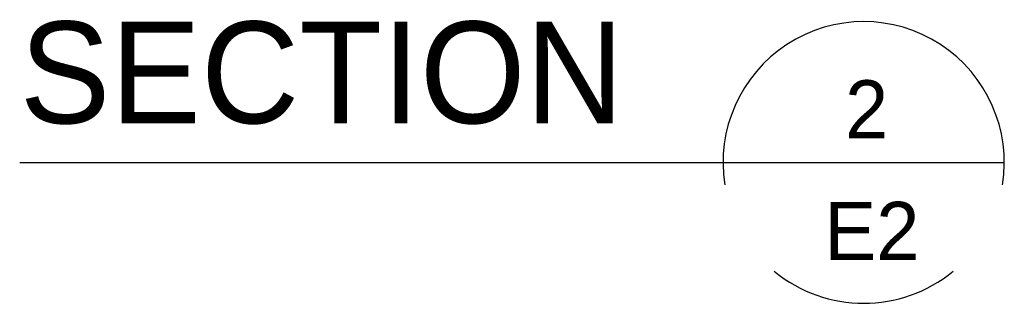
# Model space of a CAD drawing. Header units: inches. Extents: x -17.2 to 17.5, y -11.2 to 11.2.
# Tile 28 of 41: x 5.3 to 7.1, y -3.3 to -2.8. Entities that reach past the tile are written whole.
import ezdxf
from ezdxf.enums import TextEntityAlignment as Align

# ---------------------------------------------------------------- set-up
doc = ezdxf.new("R2010")
doc.units = ezdxf.units.IN
doc.header["$LTSCALE"] = 2.5
doc.header["$MEASUREMENT"] = 0

msp = doc.modelspace()

# ---------------------------------------------------------------- linework, layer by layer
at = {"color": 1, "linetype": 'Continuous'}
for p, q in [((5.308, -3.0733), (6.558, -3.0733)), ((6.558, -3.0733), (7.058, -3.0733))]:
    msp.add_line(p, q, dxfattribs=at)
for start, end in [(350.8596, 189.1404), (230.518, 309.4856)]:
    msp.add_arc((6.808, -3.0733), 0.25, start, end, dxfattribs=at)

# ---------------------------------------------------------------- texts
at = {"color": 2, "linetype": 'Continuous'}
msp.add_text('SECTION', height=0.18063, dxfattribs=at).set_placement((5.308, -3.0038))
for s, height, p in [('2', 0.1032, (6.8133, -3.0307)), ('E2', 0.10322, (6.8227, -3.2465))]:
    msp.add_text(s, height=height, dxfattribs=at).set_placement(p, align=Align.CENTER)

doc.saveas('drawing.dxf')
